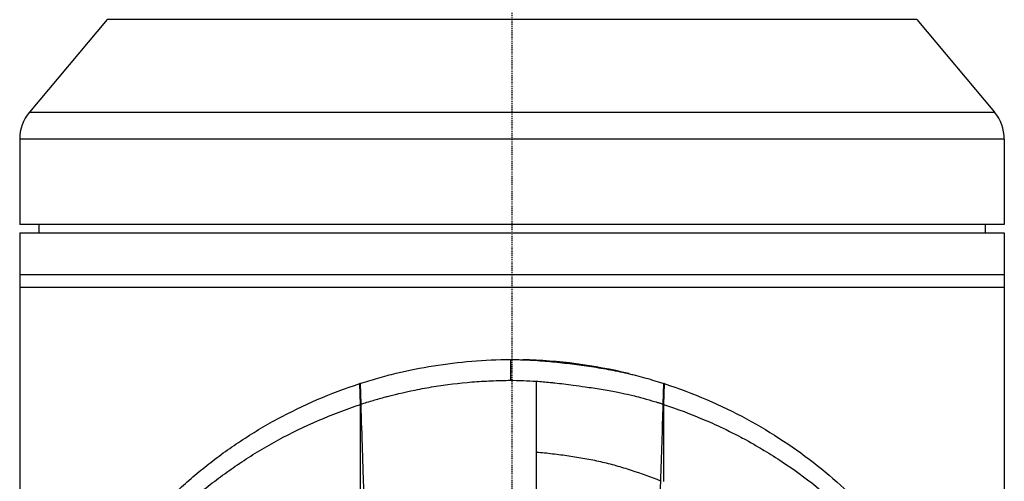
# Model space of a CAD drawing. Header units: millimetres. Extents: x 0 to 4378, y 0 to 2376.
# Tile 165 of 224: x 2194 to 2312, y 1314 to 1369. Entities that reach past the tile are written whole.
import ezdxf

# ---------------------------------------------------------------- set-up
doc = ezdxf.new("R2010")
doc.units = ezdxf.units.MM
doc.header["$LTSCALE"] = 0.2
doc.linetypes.add('CENTER2', pattern=[1.125, 0.75, -0.125, 0.125, -0.125])
doc.layers.add('02_Center Line', color=1, linetype='CENTER2')

# ---------------------------------------------------------------- blocks, each defined once
blk = doc.blocks.new('Blk$A01R1-4W24F')
for p, q in [((-48.51, 709.46), (-57.83, 698.35)), ((48.51, 709.46), (-48.51, 709.46)), ((48.51, 709.46), (57.83, 698.35)), ((-57.83, 698.35), (57.83, 698.35)), ((59, 695.14), (-59, 695.14)), ((-59, 695.14), (-59, 684.9)), ((59, 695.14), (59, 684.9)), ((59, 684.9), (-59, 684.9)), ((-56.7, 684.9), (-56.71, 683.9)), ((56.7, 684.9), (56.71, 683.9)), ((-59, 683.9), (59, 683.9)), ((-59, 683.9), (-59, 535.5)), ((59, 683.9), (59, 535.5)), ((-59, 678.9), (59, 678.9)), ((-59, 677.4), (59, 677.4)), ((-0.18, 668.71), (-0.17, 666.22)), ((-18.21, 665.84), (-18.23, 665.83)), ((-18.15, 663.33), (-18.23, 665.83)), ((-18.21, 665.84), (-18.13, 663.35)), ((18.13, 663.35), (18.2, 665.84)), ((18.22, 665.83), (18.14, 663.33)), ((18.22, 665.83), (18.2, 665.84)), ((18.13, 663.35), (18.14, 663.33)), ((2.91, 657.57), (2.91, 645.29))]:
    blk.add_line(p, q)
for centre, radius, start, end in [((-54, 695.14), 5, 140, 180), ((54, 695.14), 5, 0, 40), ((0, 609.7), 59, 76.2705, 88.7519)]:
    blk.add_arc(centre, radius, start, end)
for start_param, end_param in [(0.352275, 0.352284), (5.9309, 5.930909)]:
    blk.add_ellipse((0, 660.63), major_axis=(3.1, 0), ratio=0.707107, start_param=start_param, end_param=end_param)
for points, knots in [([(-18.21, 665.84), (-17.86, 665.95), (-17.5, 666.07), (-17.15, 666.17), (-16.79, 666.28), (-16.43, 666.38), (-16.07, 666.48), (-15.71, 666.58), (-15.35, 666.68), (-14.98, 666.78), (-14.62, 666.88), (-14.25, 666.97), (-13.89, 667.06), (-12.42, 667.41), (-10.92, 667.71), (-9.41, 667.95), (-7.89, 668.2), (-6.36, 668.39), (-4.82, 668.51), (-3.28, 668.64), (-1.73, 668.71), (-0.18, 668.71)], [-1, -1, -1, -1, -0.9375, -0.9375, -0.9375, -0.875, -0.875, -0.875, -0.8125, -0.8125, -0.8125, -0.75, -0.75, -0.75, -0.5, -0.5, -0.5, -0.25, -0.25, -0.25, 0, 0, 0, 0]), ([(-0.18, 668.71), (0.02, 668.71), (0.22, 668.71), (0.42, 668.71), (0.61, 668.71), (0.81, 668.7), (1.01, 668.69), (1.4, 668.68), (1.8, 668.67), (2.19, 668.65), (2.98, 668.6), (3.76, 668.55), (4.55, 668.47), (5.33, 668.4), (6.11, 668.31), (6.89, 668.22), (7.67, 668.12), (8.44, 668.02), (9.22, 667.91), (9.99, 667.79), (10.76, 667.67), (11.52, 667.53), (12.29, 667.39), (13.05, 667.23), (13.8, 667.06), (13.99, 667.02), (14.17, 666.97), (14.36, 666.93), (14.55, 666.88), (14.73, 666.84), (14.92, 666.79), (15.29, 666.69), (15.66, 666.59), (16.02, 666.49), (16.39, 666.39), (16.76, 666.28), (17.12, 666.17), (17.3, 666.12), (17.48, 666.06), (17.66, 666.01), (17.84, 665.95), (18.02, 665.89), (18.2, 665.84)], [-1, -1, -1, -1, -0.96875, -0.96875, -0.96875, -0.9375, -0.9375, -0.9375, -0.875, -0.875, -0.875, -0.75, -0.75, -0.75, -0.625, -0.625, -0.625, -0.5, -0.5, -0.5, -0.375, -0.375, -0.375, -0.25, -0.25, -0.25, -0.21875, -0.21875, -0.21875, -0.1875, -0.1875, -0.1875, -0.125, -0.125, -0.125, -0.0625, -0.0625, -0.0625, -0.03125, -0.03125, -0.03125, 0, 0, 0, 0]), ([(-49.17, 642.32), (-47.53, 644.79), (-45.67, 647.19), (-43.58, 649.49), (-43.06, 650.06), (-42.52, 650.63), (-41.96, 651.19), (-41.41, 651.75), (-40.84, 652.3), (-40.26, 652.84), (-39.97, 653.11), (-39.67, 653.38), (-39.37, 653.65), (-39.07, 653.92), (-38.77, 654.19), (-38.46, 654.45), (-38.16, 654.71), (-37.84, 654.97), (-37.53, 655.23), (-37.22, 655.49), (-36.9, 655.75), (-36.58, 656), (-35.93, 656.51), (-35.27, 657.01), (-34.6, 657.5), (-33.92, 657.99), (-33.23, 658.47), (-32.53, 658.93), (-31.82, 659.4), (-31.1, 659.86), (-30.37, 660.3), (-29.63, 660.74), (-28.88, 661.17), (-28.11, 661.58), (-26.58, 662.41), (-24.98, 663.19), (-23.33, 663.9), (-21.68, 664.61), (-19.98, 665.26), (-18.23, 665.83)], [-1, -1, -1, -1, -0.75, -0.75, -0.75, -0.6875, -0.6875, -0.6875, -0.625, -0.625, -0.625, -0.59375, -0.59375, -0.59375, -0.5625, -0.5625, -0.5625, -0.53125, -0.53125, -0.53125, -0.5, -0.5, -0.5, -0.4375, -0.4375, -0.4375, -0.375, -0.375, -0.375, -0.3125, -0.3125, -0.3125, -0.25, -0.25, -0.25, -0.125, -0.125, -0.125, 0, 0, 0, 0]), ([(-18.13, 663.35), (-17.88, 663.43), (-17.64, 663.51), (-17.11, 663.67), (-16.8, 663.76), (-16.15, 663.95), (-15.64, 664.09), (-15.03, 664.26), (-14.96, 664.28), (-14.24, 664.47), (-13.06, 664.76), (-10.87, 665.2), (-10.13, 665.34), (-7.87, 665.7), (-6.34, 665.89), (-4.03, 666.08), (-3.26, 666.12), (-1.72, 666.19), (-0.95, 666.21), (-0.17, 666.22)], [-1.925983, -1.925983, -1.925983, -1.925983, -1.875869, -1.875869, -1.820686, -1.820686, -1.653095, -1.653095, -1.624088, -1.624088, -1.164895, -1.164895, -0.929585, -0.929585, -0.463526, -0.463526, -0.231599, -0.231599, 0, 0, 0, 0]), ([(-0.17, 666.22), (0.17, 666.22), (0.74, 666.21), (1.88, 666.17), (2.4, 666.14), (2.91, 666.11)], [-0.3421384, -0.3421384, -0.3421384, -0.3421384, -0.1542602, -0.1542602, -0.0000058, -0.0000058, -0.0000058, -0.0000058]), ([(2.91, 666.11), (3.46, 666.07), (4.01, 666.02), (4.75, 665.95), (4.93, 665.93), (5.86, 665.83), (6.61, 665.74), (7.8, 665.58), (8.28, 665.51), (9.41, 665.35), (10.06, 665.25), (11.02, 665.09), (11.34, 665.03), (11.93, 664.93), (12.21, 664.88), (12.73, 664.78), (12.97, 664.73), (13.64, 664.59), (14.06, 664.5), (14.76, 664.33), (15.09, 664.24), (15.83, 664.03), (16.32, 663.9), (16.97, 663.71), (17.22, 663.64), (17.57, 663.53), (17.72, 663.48), (17.9, 663.42), (18.01, 663.39), (18.13, 663.35)], [0, 0, 0, 0, 0.166671, 0.166671, 0.221871, 0.221871, 0.444489, 0.444489, 0.598255, 0.598255, 0.802929, 0.802929, 0.904924, 0.904924, 0.994423, 0.994423, 1.072733, 1.072733, 1.212093, 1.212093, 1.315259, 1.315259, 1.467472, 1.467472, 1.537706, 1.537706, 1.574978, 1.574978, 1.639288, 1.639288, 1.639288, 1.639288]), ([(2.91, 666.11), (2.91, 664.89), (2.91, 663.67), (2.91, 662.45), (2.91, 661.11), (2.91, 659.77), (2.91, 658.42), (2.91, 658.14), (2.91, 657.86), (2.91, 657.57)], [0.0000047, 0.0000047, 0.0000047, 0.0000047, 0.1757406, 0.1757406, 0.1757406, 0.3694067, 0.3694067, 0.3694067, 0.4102717, 0.4102717, 0.4102717, 0.4102717]), ([(18.22, 665.83), (19.98, 665.26), (21.68, 664.61), (23.33, 663.9), (24.98, 663.19), (26.57, 662.42), (28.11, 661.59), (31.18, 659.93), (34, 658.04), (36.57, 656.01), (39.15, 653.97), (41.48, 651.78), (43.58, 649.49), (45.67, 647.19), (47.53, 644.79), (49.17, 642.32)], [-1, -1, -1, -1, -0.875, -0.875, -0.875, -0.75, -0.75, -0.75, -0.5, -0.5, -0.5, -0.25, -0.25, -0.25, 0, 0, 0, 0]), ([(-48.93, 639.9), (-47.3, 642.36), (-45.45, 644.75), (-43.37, 647.04), (-42.85, 647.61), (-42.31, 648.18), (-41.76, 648.73), (-41.21, 649.29), (-40.64, 649.84), (-40.06, 650.38), (-39.77, 650.65), (-39.48, 650.92), (-39.18, 651.19), (-38.88, 651.45), (-38.58, 651.71), (-38.28, 651.98), (-37.97, 652.24), (-37.66, 652.5), (-37.35, 652.76), (-37.04, 653.02), (-36.72, 653.28), (-36.4, 653.53), (-35.76, 654.04), (-35.1, 654.53), (-34.43, 655.02), (-33.76, 655.5), (-33.08, 655.98), (-32.37, 656.44), (-31.67, 656.91), (-30.96, 657.36), (-30.22, 657.8), (-29.49, 658.24), (-28.74, 658.67), (-27.98, 659.08), (-26.46, 659.91), (-24.87, 660.69), (-23.23, 661.39), (-21.58, 662.1), (-19.89, 662.76), (-18.15, 663.33)], [0, 0, 0, 0, 0.25, 0.25, 0.25, 0.3125, 0.3125, 0.3125, 0.375, 0.375, 0.375, 0.40625, 0.40625, 0.40625, 0.4375, 0.4375, 0.4375, 0.46875, 0.46875, 0.46875, 0.5, 0.5, 0.5, 0.5625, 0.5625, 0.5625, 0.625, 0.625, 0.625, 0.6875, 0.6875, 0.6875, 0.75, 0.75, 0.75, 0.875, 0.875, 0.875, 1, 1, 1, 1]), ([(-18.14, 640.09), (-18.14, 641.01), (-18.14, 641.94), (-18.14, 642.88), (-18.14, 642.93), (-18.14, 642.98), (-18.14, 643.03), (-18.15, 643.93), (-18.15, 644.83), (-18.15, 645.73), (-18.15, 645.82), (-18.15, 645.92), (-18.15, 646.01), (-18.15, 646.89), (-18.15, 647.76), (-18.15, 648.64), (-18.15, 648.76), (-18.15, 648.89), (-18.15, 649.02), (-18.15, 649.88), (-18.15, 650.74), (-18.15, 651.6), (-18.15, 651.74), (-18.15, 651.89), (-18.15, 652.04), (-18.15, 652.89), (-18.15, 653.74), (-18.15, 654.6), (-18.15, 654.63), (-18.15, 654.67), (-18.15, 654.7), (-18.15, 655.68), (-18.15, 656.65), (-18.15, 657.62), (-18.15, 659.53), (-18.15, 661.44), (-18.15, 663.33)], [0, 0, 0, 0, 0.1206948, 0.1206948, 0.1206948, 0.1274688, 0.1274688, 0.1274688, 0.2438816, 0.2438816, 0.2438816, 0.256112, 0.256112, 0.256112, 0.3692231, 0.3692231, 0.3692231, 0.3854414, 0.3854414, 0.3854414, 0.4964218, 0.4964218, 0.4964218, 0.5152549, 0.5152549, 0.5152549, 0.6251524, 0.6251524, 0.6251524, 0.6298026, 0.6298026, 0.6298026, 0.7550606, 0.7550606, 0.7550606, 1, 1, 1, 1]), ([(-18.13, 663.35), (-18.07, 661.39), (-18, 659.52), (-17.94, 657.74), (-17.91, 656.53), (-17.87, 655.35), (-17.83, 654.2), (-17.81, 653.5), (-17.79, 652.82), (-17.77, 652.15), (-17.71, 650.21), (-17.66, 648.35), (-17.61, 646.56), (-17.59, 645.65), (-17.57, 644.72), (-17.54, 643.78), (-17.53, 643.32), (-17.52, 642.86), (-17.5, 642.39), (-17.49, 641.93), (-17.47, 641.57), (-17.47, 641.28), (-17.46, 641.18), (-17.46, 641.08), (-17.46, 641)], [0, 0, 0, 0, 0.25, 0.25, 0.25, 0.4058701, 0.4058701, 0.4058701, 0.5, 0.5, 0.5, 0.75, 0.75, 0.75, 0.875, 0.875, 0.875, 0.9375, 0.9375, 0.9375, 0.9829974, 0.9829974, 0.9829974, 0.9999998, 0.9999998, 0.9999998, 0.9999998]), ([(17.83, 654.13), (17.88, 655.66), (17.93, 657.19), (18.03, 660.27), (18.08, 661.81), (18.13, 663.35)], [0.0000004, 0.0000004, 0.0000004, 0.0000004, 0.4665484, 0.4665484, 0.9319989, 0.9319989, 0.9319989, 0.9319989]), ([(18.14, 663.33), (19.75, 662.81), (21.45, 662.17), (23.23, 661.41), (23.85, 661.14), (24.67, 660.77), (25.65, 660.3), (26.87, 659.7), (27.63, 659.29), (27.98, 659.1), (28.95, 658.57), (29.69, 658.13), (30.22, 657.81), (30.95, 657.37), (31.67, 656.92), (32.37, 656.45), (33.78, 655.52), (35.12, 654.55), (36.4, 653.53), (36.44, 653.5), (36.45, 653.49), (36.47, 653.47), (37.27, 652.84), (38.51, 651.83), (40.06, 650.38), (41.57, 648.98), (42.63, 647.84), (43.36, 647.04), (43.4, 647), (43.46, 646.93), (43.51, 646.87), (45.41, 644.78), (47.23, 642.45), (48.93, 639.9)], [-1, -1, -1, -1, -0.875, -0.875, -0.875, -0.8125, -0.8125, -0.8125, -0.75, -0.75, -0.75, -0.6875, -0.6875, -0.6875, -0.625, -0.625, -0.625, -0.5000062, -0.5000062, -0.5000062, -0.4961503, -0.4961503, -0.4961503, -0.375, -0.375, -0.375, -0.2500563, -0.2500563, -0.2500563, -0.243637, -0.243637, -0.243637, 0, 0, 0, 0]), ([(17.83, 654.13), (16.68, 654.6), (15.51, 655.02), (13.71, 655.6), (13.11, 655.79), (12.19, 656.05), (11.88, 656.13), (11.26, 656.29), (10.95, 656.36), (10.01, 656.57), (9.38, 656.7), (8.1, 656.92), (7.46, 657.03), (6.17, 657.22), (5.52, 657.3), (4.22, 657.46), (3.57, 657.52), (2.91, 657.57)], [0, 0, 0, 0, 0.25, 0.25, 0.375, 0.375, 0.4375, 0.4375, 0.5, 0.5, 0.625, 0.625, 0.75, 0.75, 0.875, 0.875, 1, 1, 1, 1]), ([(17.49, 642.08), (17.52, 643.07), (17.55, 644.06), (17.6, 646.03), (17.62, 647.02), (17.71, 650.05), (17.77, 652.09), (17.83, 654.13)], [0.000002, 0.000002, 0.000002, 0.000002, 0.303764, 0.303764, 0.607969, 0.607969, 1.235162, 1.235162, 1.235162, 1.235162])]:
    blk.add_open_spline(points, degree=3, knots=knots)
for points in [[(-18.15, 663.33), (-18.14, 663.34), (-18.14, 663.34), (-18.13, 663.35)], [(18.14, 663.33), (18.14, 660.25), (18.14, 657.17), (18.14, 654.1)]]:
    blk.add_open_spline(points, degree=3)
at = {"layer": '02_Center Line'}
blk.add_line((0, 1165), (0, -20), dxfattribs=at)

msp = doc.modelspace()

# ---------------------------------------------------------------- block references
msp.add_blockref('Blk$A01R1-4W24F', (2253.115, 659.684))

doc.saveas('drawing.dxf')
